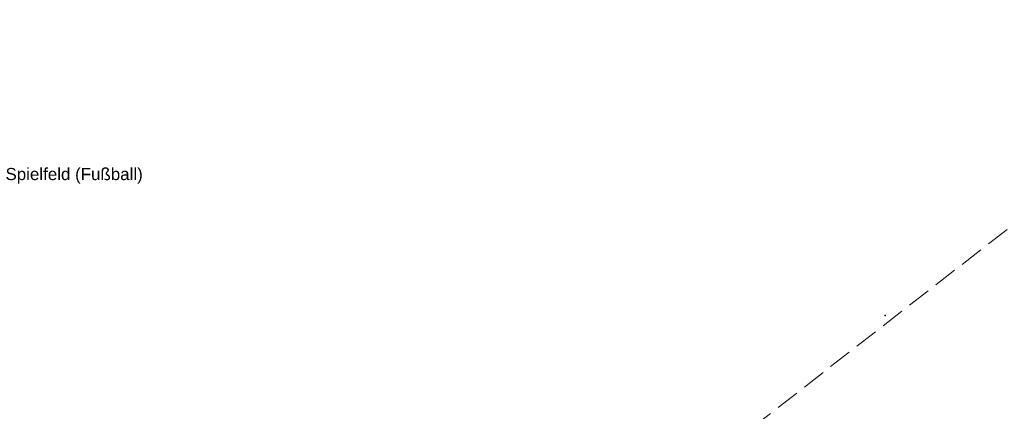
# Model space of a CAD drawing. Header units: metres. Extents: x 32322276 to 32322733, y 5638285 to 5638678.
# Tile 22 of 29: x 32322422 to 32322473, y 5638526 to 5638547. Entities that reach past the tile are written whole.
import ezdxf

# ---------------------------------------------------------------- set-up
doc = ezdxf.new("R2010")
doc.units = ezdxf.units.M
doc.linetypes.add('26', pattern=[3.45, 1.225, -0.5, 1.225, -0.5])
for name, color, linetype in [('Flurgrenze', 7, 'CONTINUOUS'), ('sonstiges', 7, 'CONTINUOUS'), ('WS  GS  Hydrant  Gulli  usw', 7, 'CONTINUOUS')]:
    doc.layers.add(name, color=color, linetype=linetype)
doc.styles.add('Textart 25', font='Arial.ttf')

msp = doc.modelspace()

# ---------------------------------------------------------------- linework, layer by layer
at = {"layer": 'Flurgrenze', "color": 7, "true_color": 0xffffff}
msp.add_point((32322466.983, 5638531.357), dxfattribs=at)

# ---------------------------------------------------------------- texts
at = {"layer": 'sonstiges', "color": 7, "lineweight": 18, "insert": (32322421.403, 5638538.186), "char_height": 0.6275, "attachment_point": 7, "line_spacing_factor": 0.84, "style": 'Textart 25', "bg_fill": 2}
msp.add_mtext('Spielfeld (Fußball)', dxfattribs=at)

# ---------------------------------------------------------------- next in the draw order: linework, layer by layer
at = {"layer": 'WS  GS  Hydrant  Gulli  usw', "color": 7, "linetype": '26', "lineweight": 18}
msp.add_polyline3d([(32322360.33, 5638534.229, 112.879), (32322361.064, 5638534.797, 112.894), (32322360.88, 5638535.078, 112.889), (32322442.194, 5638598.356, 112.89), (32322484.19, 5638544.291, 112.945), (32322402.068, 5638480.451, 112.955)], close=True, dxfattribs=at)

doc.saveas('drawing.dxf')
